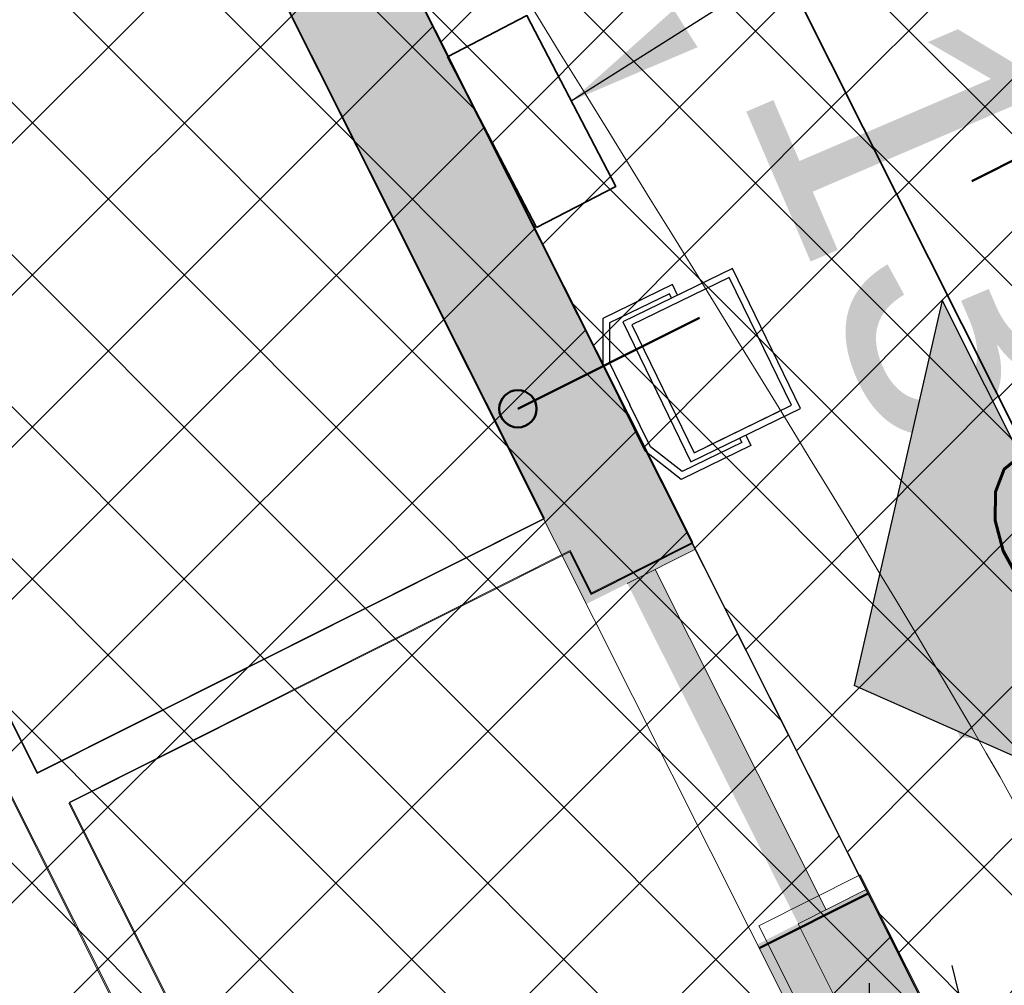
# Model space of a CAD drawing. Header units: metres. Extents: x 7472034 to 8439876, y 5890181 to 5961460.
# Tile 160 of 202: x 8439525.86 to 8439528.77, y 5890392.64 to 5890395.49. Entities that reach past the tile are written whole.
import ezdxf
from ezdxf import colors
from ezdxf.entities.mleader import LeaderData, LeaderLine
from ezdxf.math import Vec2, Vec3

# ---------------------------------------------------------------- set-up
doc = ezdxf.new("R2010")
doc.units = ezdxf.units.M
doc.header["$MEASUREMENT"] = 0
for name, pattern in [('$0$L218_500', [1, 0.5, -0.5]), ('ACAD_ISO03W100', [30, 12, -18]), ('CENTER', [2, 1.25, -0.25, 0.25, -0.25]), ('DASHED', [19.049999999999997, 12.7, -6.349999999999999])]:
    doc.linetypes.add(name, pattern=pattern)
doc.layers.get('0').update_dxf_attribs({"linetype": 'CONTINUOUS', "lineweight": 5})
doc.layers.get('Defpoints').update_dxf_attribs({"linetype": 'CONTINUOUS'})
for name, color, linetype, lineweight in [('### Krawężnik', 6, 'CONTINUOUS', 35), ('### rzędne', 172, 'CONTINUOUS', 35), ('_a_widok', 7, 'CONTINUOUS', 5), ('_IS.2P.KS.rura', 32, 'ACAD_ISO03W100', 50), ('_IS.KD.B.rura', 124, 'ACAD_ISO03W100', 50), ('a___przekrojowa___0.5', 4, 'CONTINUOUS', 50), ('drzwi', 7, 'CONTINUOUS', 20), ('dystrybutor', 252, 'CONTINUOUS', 15), ('E_Kable_ziemia2', 10, 'DASHED', 35), ('E_LAMPY', 10, 'CONTINUOUS', 25), ('E_OPIS_170', 170, 'CONTINUOUS', 30), ('KOLOR-OBIEKT', 21, 'CONTINUOUS', 13), ('ZAG-obrys 018 wymiary', 7, 'CONTINUOUS', 18), ('ZAG-OPIS_020', 7, 'CONTINUOUS', 25)]:
    doc.layers.add(name, color=color, linetype=linetype, lineweight=lineweight)
for name, color, linetype in [('100_rzut_wym_wew', 7, 'CONTINUOUS'), ('2D - Ogólne', 7, 'CONTINUOUS'), ('_IS.BLOK.KD.doziemne', 7, 'CONTINUOUS'), ('_IS.BLOK.WODA', 7, 'CONTINUOUS'), ('Kraw_parking', 7, 'DASHED'), ('ogródek', 5, 'CONTINUOUS'), ('wypelnienia wielobokow', 7, 'CONTINUOUS'), ('Ściany grube', 51, 'CONTINUOUS')]:
    doc.layers.add(name, color=color, linetype=linetype)
doc.layers.add('_IS_NO', color=11, linetype='CONTINUOUS', lineweight=20, plot=False)
doc.styles.add('ARIAL', font='arial.ttf')
doc.styles.add('DIM', font='simplex.shx', dxfattribs={"width": 0.8})
doc.styles.add('ROMANS', font='ROMANS.shx', dxfattribs={"width": 0.8})
doc.styles.add('RS', font='Romans.shx', dxfattribs={"width": 0.7})
doc.dimstyles.new('1', dxfattribs={"dimscale": 0.04, "dimtxt": 5, "dimasz": 25, "dimexe": 1, "dimexo": 0, "dimgap": 1, "dimtad": 1, "dimdec": 1, "dimrnd": 0.5, "dimdsep": 46, "dimtxsty": 'ROMANS', "dimcen": 0, "dimclrt": 2, "dimadec": 0, "dimazin": 0, "dimtfac": 1, "dimtdec": 1, "dimtofl": 0, "dimtmove": 2, "dimatfit": 3, "dimfxl": 0, "dimtolj": 1, "dimarcsym": 0})
doc.dimstyles.new('DIM-WEW_500', dxfattribs={"dimscale": 5, "dimtxt": 18, "dimasz": 10, "dimexe": 4, "dimexo": 8, "dimgap": 5, "dimtad": 1, "dimlfac": 0.01, "dimzin": 9, "dimdsep": 46, "dimtxsty": 'DIM', "dimblk": 'ARCHTICK', "dimcen": 5, "dimclrt": 112, "dimadec": 4, "dimazin": 2, "dimtfac": 4, "dimtmove": 0, "dimatfit": 3, "dimldrblk": 'ARCHTICK', "dimfxl": 0, "dimtolj": 1, "dimlwd": 13, "dimarcsym": 0})
pattern_1 = [(45, (967499.202946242, -71042.94610979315), (-0.2245064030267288, 0.2245064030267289), []), (135, (967499.202946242, -71042.94610979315), (-0.2245064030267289, -0.2245064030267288), [])]
pattern_2 = [(45, (967499.2092647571, -71042.97165620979), (-0.2245064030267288, 0.2245064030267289), []), (135, (967499.2092647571, -71042.97165620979), (-0.2245064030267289, -0.2245064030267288), [])]

# ---------------------------------------------------------------- blocks, each defined once
blk = doc.blocks.new('Symbol wejścia 13_5_2', base_point=(2588.78468453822, 2955.615666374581))
at = {"layer": 'wypelnienia wielobokow', "linetype": 'Continuous'}
blk.add_hatch(color=0, dxfattribs=at).paths.add_polyline_path([(2528.78468453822, 3005.069150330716), (2708.78468453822, 3005.069150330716), (2618.78468453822, 2930.888924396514)])
at = {"layer": '2D - Ogólne', "color": 0}
for p, q in [((2528.78468453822, 3005.069150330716), (2708.78468453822, 3005.069150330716)), ((2528.78468453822, 3005.069150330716), (2618.78468453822, 2930.888924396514)), ((2708.78468453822, 3005.069150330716), (2618.78468453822, 2930.888924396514))]:
    blk.add_line(p, q, dxfattribs=at)
blk = doc.blocks.new('A$C6A91272F')
at = {"ltscale": 0.1}
h = blk.add_hatch(color=256, dxfattribs=at)
h.dxf.hatch_style = 1
h.paths.add_polyline_path([(1305.338344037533, 1004.648025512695), (1217.835782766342, 1004.648025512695), (1217.82687163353, 968.6480244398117), (1269.331323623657, 968.6480244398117), (1269.340234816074, 127.6491804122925), (592.8781095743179, 127.6491805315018), (592.3357792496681, 80.64918053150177), (1305.338344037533, 80.64918172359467)])
h = blk.add_hatch(color=256, dxfattribs=at)
h.dxf.hatch_style = 1
h.paths.add_polyline_path([(1105.335782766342, 1004.648025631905), (817.8357828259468, 1004.648025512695), (817.8357828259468, 968.6480258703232), (1105.335782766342, 968.6480258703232)])
h = blk.add_hatch(color=256, dxfattribs=at)
h.dxf.hatch_style = 1
h.paths.add_polyline_path([(1217.835782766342, 991.3671551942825), (1105.335782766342, 991.3671551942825), (1105.335782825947, 982.1480255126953), (1217.835782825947, 982.148025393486)])
for p, q in [((1105.335782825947, 982.1480255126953), (1105.335782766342, 1004.648025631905)), ((1217.835782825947, 982.148025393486), (1217.835782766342, 1004.648025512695)), ((1217.835782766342, 991.3671551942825), (1105.335782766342, 991.3671551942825)), ((1282.83834195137, 982.1480232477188), (1217.835782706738, 982.1480232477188)), ((1269.335779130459, 968.6480243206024), (462.7524453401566, 968.6480244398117))]:
    blk.add_line(p, q, dxfattribs=at)
blk.add_lwpolyline([(1.335779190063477, 80.64918172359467), (1305.338344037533, 80.64918172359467), (1305.338344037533, 1004.648025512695), (1.335779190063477, 1004.648025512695)], close=True, dxfattribs=at)
for points in [[(605.8357827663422, 105.1491802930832), (1305.338344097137, 105.1491804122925), (1305.338344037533, 1004.648025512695), (1217.835782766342, 1004.648025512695)], [(1105.335782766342, 1004.648025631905), (817.8357828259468, 1004.648025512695)]]:
    blk.add_lwpolyline(points, dxfattribs=at)
at = {"layer": 'dystrybutor', "color": 8}
for p, q in [((1089.335779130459, 805.648025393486), (1089.335779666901, 971.1473163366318)), ((1089.335779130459, 805.648025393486), (1089.335779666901, 971.1473163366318)), ((1077.335779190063, 968.6480255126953), (1077.335779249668, 801.1816946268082)), ((1077.335779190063, 968.6480255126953), (1077.335779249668, 801.1816946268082)), ((1269.335779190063, 805.6480255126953), (1089.335779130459, 805.648025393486)), ((1269.335779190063, 805.6480255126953), (1089.335779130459, 805.648025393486)), ((1077.335779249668, 801.1816946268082), (829.3357791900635, 801.1816945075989)), ((1077.335779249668, 801.1816946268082), (829.3357791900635, 801.1816945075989)), ((923.3357797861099, 791.148025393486), (1269.335779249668, 791.1480256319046)), ((923.3357797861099, 791.148025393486), (1269.335779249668, 791.1480256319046))]:
    blk.add_line(p, q, dxfattribs=at)
at = {"layer": 'ogródek', "color": 0}
for p, q in [((1103.322969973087, 1004.648025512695), (828.3357281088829, 1004.648025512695)), ((1103.348508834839, 971.1487350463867), (1103.322969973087, 1004.648025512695)), ((1103.348508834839, 971.1487350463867), (1103.322969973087, 1004.648025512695)), ((1305.338344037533, 1004.648025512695), (1213.323161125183, 1004.648027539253)), ((1089.335779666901, 971.1473163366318), (1103.348508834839, 971.1487350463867)), ((1089.335779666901, 971.1473163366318), (1103.348508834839, 971.1487350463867)), ((828.3357280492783, 968.6480255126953), (1077.335779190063, 968.6480255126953)), ((828.3357280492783, 968.6480255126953), (1077.335779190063, 968.6480255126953))]:
    blk.add_line(p, q, dxfattribs=at)
blk.add_lwpolyline([(1305.338344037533, 1004.648025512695), (1.335779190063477, 1004.648025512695), (1.335779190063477, 80.64918172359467), (1305.338344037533, 80.64918172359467)], close=True, dxfattribs=at)
at = {"layer": '2D - Ogólne', "color": 0}
blk.add_blockref('Symbol wejścia 13_5_2', (1132.353948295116, 1053.233799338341), dxfattribs=at)
blk = doc.blocks.new('_Oblique')
at = {"color": 0, "linetype": 'ByBlock', "lineweight": -2}
blk.add_line((-0.5, -0.5), (0.5, 0.5), dxfattribs=at)
blk = doc.blocks.new('*D65')
at = {"layer": 'Defpoints', "color": 0, "linetype": 'Continuous'}
for p in [(8439538.674382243, 5890394.801911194), (8439538.71687279, 5890394.631826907), (8439528.750976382, 5890392.142141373, 2.493151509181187e-06)]:
    blk.add_point(p, dxfattribs=at)
at = {"layer": 'ZAG-obrys 018 wymiary', "color": 0, "linetype": 'Continuous', "lineweight": -2}
for p, q in [((8439538.674382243, 5890394.801911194), (8439538.577433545, 5890395.189984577)), ((8439528.708485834, 5890392.312225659), (8439528.611537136, 5890392.700299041))]:
    blk.add_line(p, q, dxfattribs=at)
at = {"layer": 'ZAG-obrys 018 wymiary', "color": 0, "linetype": 'Continuous', "lineweight": 13}
blk.add_line((8439528.708485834, 5890392.312225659), (8439538.674382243, 5890394.801911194), dxfattribs=at)
at = {"layer": 'ZAG-obrys 018 wymiary', "color": 0, "linetype": 'Continuous', "lineweight": 13, "xscale": 0.3, "yscale": 0.3, "zscale": 0.3}
for p, rotation in [((8439538.674382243, 5890394.801911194), 14.0265651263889), ((8439528.708485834, 5890392.312225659), 194.0265651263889)]:
    blk.add_blockref('_Oblique', p, dxfattribs=dict(at, rotation=rotation))
at = {"layer": 'ZAG-obrys 018 wymiary', "color": 112, "linetype": 'Continuous', "lineweight": 25, "insert": (8439535.611968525, 5890394.655297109), "char_height": 0.8, "attachment_point": 5, "rotation": 14.026565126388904, "style": 'RS'}
blk.add_mtext('\\A1;10.27', dxfattribs=at)
blk = doc.blocks.new('_ArchTick')
at = {"layer": '100_rzut_wym_wew', "color": 0, "linetype": 'Continuous', "const_width": 0.15}
blk.add_lwpolyline([(-0.5, -0.5), (0.5, 0.5)], dxfattribs=at)
blk = doc.blocks.new('woda.przylacze')
at = {"layer": 'a___przekrojowa___0.5', "color": 4, "ltscale": 5}
blk.add_circle((7472028.126656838, 5961437.290656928, 2.493151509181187e-06), 0.055, dxfattribs=at)
blk = doc.blocks.new('NASWIETLACZ')
for p, q in [((20.99229572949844, 15.23981954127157), (20.99229572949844, 38.71497020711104)), ((-23, 26.82074474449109), (-26.42208223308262, 26.82074474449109)), ((-26.42208223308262, 26.82074474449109), (-26.42208223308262, 3.968450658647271)), ((23, 26.82074474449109), (26.42208223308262, 26.82074474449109)), ((26.42208223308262, 26.82074474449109), (26.42208223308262, 3.968450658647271)), ((-24.42208223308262, 24.82074474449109), (-24.42208223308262, 5.215492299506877)), ((-23, 24.82074474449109), (-24.42208223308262, 24.82074474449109)), ((23, 24.82074474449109), (24.42208223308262, 24.82074474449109)), ((24.42208223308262, 24.82074474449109), (24.42208223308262, 5.215492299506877)), ((-26.42208223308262, 3.968450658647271), (-14.24498601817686, -2)), ((-24.42208223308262, 5.215492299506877), (-13.78120486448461, 0)), ((24.42208223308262, 5.215492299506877), (13.78120486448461, 0)), ((26.42208223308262, 3.968450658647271), (14.24498601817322, -2)), ((-13.78120486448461, 0), (0, 0)), ((13.78120486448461, 0), (0, 0)), ((-14.24498601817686, -2), (0, -2)), ((14.24498601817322, -2), (0, -2))]:
    blk.add_line(p, q)
for points in [[(-23, 8.820744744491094), (23, 8.820744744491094), (23, 44.82074474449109), (-23, 44.82074474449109)], [(-21, 10.82074474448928), (21, 10.82074474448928), (20.99999999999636, 42.82074474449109), (-21, 42.82074474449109)]]:
    blk.add_lwpolyline(points, close=True)
blk = doc.blocks.new('A$C1D2679FE')
at = {"layer": 'KOLOR-OBIEKT', "lineweight": 9, "ltscale": 200}
h = blk.add_hatch(dxfattribs=at)
h.set_pattern_fill('ANSI37', color=253, scale=0.1, angle=16)
h.set_pattern_definition([(61, (-7471780.020262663, -5961378.212846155), (-0.2776917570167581, 0.153927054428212), []), (151, (-7471780.020262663, -5961378.212846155), (-0.153927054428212, -0.2776917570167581), [])])
edge = h.paths.add_edge_path()
edge.add_line((196.975401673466, 33.54016214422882), (192.3495923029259, 34.13512154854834))
edge.add_line((192.3495923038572, 34.13512154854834), (187.7176397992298, 34.7308710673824))
edge.add_line((187.7176398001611, 34.7308710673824), (178.5077782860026, 36.15998750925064))
edge.add_line((178.5077782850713, 36.15998750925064), (176.6601969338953, 36.5026140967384))
edge.add_arc((181.3685569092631, 38.18527459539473), 5.000000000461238, 199.6657310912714, 261.1796204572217)
edge.add_line((180.6018702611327, 33.24440507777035), (187.358021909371, 32.19603671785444))
edge.add_line((187.3580219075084, 32.19603671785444), (192.0230219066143, 31.59603671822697))
edge.add_line((192.0230219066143, 31.59603671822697), (196.6880219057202, 30.9960367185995))
edge.add_line((196.6880219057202, 30.9960367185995), (201.9780219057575, 30.48103671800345))
edge.add_line((201.9780219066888, 30.48103671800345), (207.2680219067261, 29.96603671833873))
edge.add_line((207.2680219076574, 29.96603671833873), (216.468021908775, 29.35603671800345))
edge.add_line((216.4680219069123, 29.35603671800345), (221.8830219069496, 29.11103671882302))
edge.add_line((221.8830219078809, 29.11103671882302), (227.2980219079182, 28.86603671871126))
edge.add_line((227.2980219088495, 28.86603671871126), (233.718021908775, 28.60103671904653))
edge.add_line((233.7180219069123, 28.60103671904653), (240.1380219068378, 28.33603671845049))
edge.add_line((240.1380219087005, 28.33603671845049), (245.3280219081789, 28.076036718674))
edge.add_line((245.3280219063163, 28.076036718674), (246.1380219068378, 28.00603671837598))
edge.add_line((246.1380219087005, 28.00603671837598), (248.4280219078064, 27.98603671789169))
edge.add_line((248.4280219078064, 27.98603671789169), (251.4080219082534, 28.33603671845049))
edge.add_line((251.4080219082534, 28.33603671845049), (255.3380219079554, 29.13603671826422))
edge.add_line((255.3380219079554, 29.13603671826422), (258.1480219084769, 30.35603671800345))
edge.add_line((258.1480219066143, 30.35603671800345), (260.6280219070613, 32.076036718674))
edge.add_line((260.6280219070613, 32.076036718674), (262.7080219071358, 34.29603671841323))
edge.add_line((262.7080219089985, 34.29603671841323), (264.3880219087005, 36.826036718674))
edge.add_line((264.3880219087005, 36.826036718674), (265.608021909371, 39.59603671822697))
edge.add_line((265.6080219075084, 39.59603671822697), (266.4080219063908, 42.53603671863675))
edge.add_line((266.4080219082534, 42.53603671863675), (266.6380219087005, 45.60603671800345))
edge.add_line((266.6380219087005, 45.60603671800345), (266.3380219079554, 48.59603671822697))
edge.add_line((266.3380219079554, 48.59603671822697), (265.628021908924, 51.53603671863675))
edge.add_line((265.6280219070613, 51.53603671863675), (264.5280219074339, 54.28603671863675))
edge.add_line((264.5280219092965, 54.28603671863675), (263.3880219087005, 57.11603671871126))
edge.add_line((263.3880219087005, 57.11603671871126), (262.5430219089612, 59.47103671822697))
edge.add_line((262.5430219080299, 59.47103671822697), (261.6980219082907, 61.826036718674))
edge.add_line((261.6980219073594, 61.826036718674), (260.5980219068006, 65.15103671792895))
edge.add_line((260.5980219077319, 65.15103671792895), (259.4980219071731, 68.47603671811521))
edge.add_line((259.4980219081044, 68.47603671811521), (257.3916487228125, 67.77919145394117))
edge.add_line((257.3916487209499, 67.77919145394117), (258.1675714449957, 64.34697791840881))
edge.add_line((258.167571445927, 64.34697791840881), (259.2776264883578, 60.99158426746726))
edge.add_line((259.2776264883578, 60.99158426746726), (260.1334384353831, 58.60645156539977))
edge.add_line((260.1334384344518, 58.60645156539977), (260.9950570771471, 56.20513570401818))
edge.add_line((260.9950570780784, 56.20513570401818), (262.1522789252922, 53.33238322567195))
edge.add_line((262.1522789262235, 53.33238322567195), (263.1827648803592, 50.75616833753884))
edge.add_line((263.1827648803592, 50.75616833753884), (263.8083402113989, 48.16575780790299))
edge.add_line((263.8083402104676, 48.16575780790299), (264.0684198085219, 45.57363114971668))
edge.add_line((264.0684198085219, 45.57363114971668), (263.8734869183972, 42.97170083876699))
edge.add_line((263.8734869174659, 42.97170083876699), (263.1880731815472, 40.45280535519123))
edge.add_line((263.1880731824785, 40.45280535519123), (262.1337886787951, 38.05906103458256))
edge.add_line((262.1337886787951, 38.05906103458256), (260.6936748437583, 35.89031817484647))
edge.add_line((260.6936748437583, 35.89031817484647), (258.9457271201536, 34.02472012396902))
edge.add_line((258.9457271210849, 34.02472012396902), (256.8967191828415, 32.60363397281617))
edge.add_line((256.8967191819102, 32.60363397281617), (254.5645412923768, 31.59108698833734))
edge.add_line((254.5645412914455, 31.59108698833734), (251.0026761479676, 30.86602538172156))
edge.add_line((251.0026761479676, 30.86602538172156), (248.2893446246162, 30.54734550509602))
edge.add_line((248.2893446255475, 30.54734550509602), (246.2595893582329, 30.56507262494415))
edge.add_line((246.2595893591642, 30.56507262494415), (245.5023283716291, 30.63051493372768))
edge.add_line((245.5023283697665, 30.63051493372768), (240.2548571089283, 30.89339403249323))
edge.add_line((240.2548571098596, 30.89339403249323), (233.8236017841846, 31.1588586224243))
edge.add_line((233.8236017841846, 31.1588586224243), (227.4086662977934, 31.42364957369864))
edge.add_line((227.4086662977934, 31.42364957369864), (221.9987299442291, 31.66842047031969))
edge.add_line((221.9987299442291, 31.66842047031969), (217.4544723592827, 31.90290945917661))
edge.add_line((217.4544723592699, 31.90290945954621), (217.0910134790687, 31.92589690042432))
edge.add_line((217.0910134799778, 31.92589689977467), (214.8768218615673, 32.06593639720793))
edge.add_line((214.876821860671, 32.06593639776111), (207.0033997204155, 32.56390146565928))
edge.add_line((207.0033997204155, 32.56390146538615), (202.2260741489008, 33.02899081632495))
edge.add_line((202.2260741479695, 33.02899081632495), (196.975401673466, 33.54016214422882))
blk = doc.blocks.new('A$C2C426404')
at = {"layer": '_IS_NO'}
blk.add_open_spline([(83.9709191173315, 37.81401572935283, 2.493151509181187e-06), (89.24957570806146, 27.78922869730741, 1.662101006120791e-06), (91.69356783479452, 25.92546564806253, 8.310505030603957e-07), (90.12814651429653, 25.47781100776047)], degree=3, dxfattribs=at)
at = {"layer": '_IS_NO', "ltscale": 0.1}
blk.add_open_spline([(87.94972805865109, 32.60965803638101), (88.54093348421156, 31.76902920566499), (91.19964281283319, 30.37590532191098), (93.3540958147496, 26.84746823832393)], degree=3, dxfattribs=at)
at = {"layer": '### rzędne', "color": 0, "linetype": 'CENTER', "lineweight": 25, "insert": (89.97202607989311, 29.73204778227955, 2.493151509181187e-06), "char_height": 0.8, "attachment_point": 1, "rotation": 293.2161334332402, "style": 'ARIAL'}
blk.add_mtext('134,09', dxfattribs=at)
blk = doc.blocks.new('JPII.KD_aktualizacja rzędnych_20.12.2024')
at = {"layer": '_IS.KD.B.rura', "ltscale": 0.05}
blk.add_line((8438667.708356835, 5890690.151756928, 2.493151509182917e-06), (8438669.998452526, 5890691.3011993, 2.49480720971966e-06), dxfattribs=at)
blk = doc.blocks.new('A$C1E3701F3')
at = {"layer": 'Ściany grube', "linetype": 'ByBlock', "lineweight": 9, "ltscale": 5, "elevation": -3.258664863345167e-10}
for points in [[(1304.00306160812, 989.0839778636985), (1211.987878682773, 989.0839799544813), (1212.013111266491, 955.6066410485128), (1268.000496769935, 955.5613150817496)], [(1268.000496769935, 790.0839778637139), (1088.000496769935, 790.0839778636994), (1088.000497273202, 955.5832686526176), (1102.013226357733, 955.5846874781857), (1101.987687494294, 989.0839778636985), (827.0004456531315, 989.0839778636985), (827.0004456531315, 953.0839778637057), (1076.000496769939, 953.0839778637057), (1076.000496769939, 785.6176469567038), (828.0004967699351, 785.6176469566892), (828.0004967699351, 718.5839778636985), (838.0004967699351, 718.5839778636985), (838.0004967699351, 775.5839778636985), (912.0018265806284, 775.5839778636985), (912.0002183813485, 706.0839778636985), (922.000567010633, 706.0839778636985), (922.0004973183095, 775.5839778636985), (1268.000496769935, 775.5839778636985)]]:
    blk.add_lwpolyline(points, dxfattribs=at)
blk = doc.blocks.new('KS.P.I')
at = {"layer": '_IS.2P.KS.rura', "ltscale": 0.05}
blk.add_line((7472034.523358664, 5961438.550393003, 2.493151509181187e-06), (7472028.839425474, 5961435.697518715, 2.493151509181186e-06), dxfattribs=at)
at = {"layer": '_a_widok', "insert": (7472031.126797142, 5961437.892964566, 1.563745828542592e-06), "char_height": 0.6, "width": 8.844456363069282, "attachment_point": 2, "rotation": 22, "style": 'RS'}
blk.add_mtext('\\A1;{\\H1.2x;%%C160/2,5%}', dxfattribs=at)
at = {"layer": '_a_widok'}
ml = blk.add_multileader_mtext('Standard', dxfattribs=at)
ml.set_content('\\A1;{\\H1.2x;BK\\H0.78x;\\S134,09/132,81;}', color=256, style='RS')
ml.set_leader_properties()
ml.build(insert=Vec2(0, 0))
ml.multileader.update_dxf_attribs({"text_left_attachment_type": 2, "text_right_attachment_type": 2, "dogleg_length": 0.2, "arrow_head_size": 0.25})
ctx = ml.context
ctx.base_point, ctx.char_height, ctx.arrow_head_size, ctx.landing_gap_size, ctx.plane_origin = Vec3(7472024.854693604, 5961428.40469183), 0.75, 0.25, 0.25, Vec3(7472009.681751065, 5961435.732276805)
ctx.left_attachment, ctx.right_attachment, ctx.text_align_type = 2, 2, 1
notes = []
notes.append((ctx, [(1, (1, 1, 0), (7472029.034693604, 5961428.40469183), (-1, 0), 0.2, [(3, [(7472029.168729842, 5961435.843951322)], 0, [])])]))
ctx.mtext.insert, ctx.mtext.width, ctx.mtext.alignment, ctx.mtext.flow_direction = Vec3(7472026.844693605, 5961429.357406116), 8.844456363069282, 2, 5
for ctx, leaders in notes:
    for number, flags, end, landing, length, lines in leaders:
        leader = LeaderData()
        leader.index, (leader.has_last_leader_line, leader.has_dogleg_vector, leader.attachment_direction) = number, flags
        leader.last_leader_point, leader.dogleg_vector, leader.dogleg_length = Vec3(end), Vec3(landing), length
        for number, points, colour, breaks in lines:
            line = LeaderLine()
            line.index, line.vertices, line.color, line.breaks = number, Vec3.list(points), colors.encode_raw_color(colour), breaks
            leader.lines.append(line)
        ctx.leaders.append(leader)
blk = doc.blocks.new('Elektryk_v3')
at = {"layer": 'E_Kable_ziemia2', "linetype": 'Continuous', "lineweight": 35, "ltscale": 0.01}
blk.add_lwpolyline([(17.80452686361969, -59.42573617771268), (18.0384767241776, -59.30401745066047), (17.77602406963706, -58.79956950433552), (17.54207420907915, -58.92128823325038)], close=True, dxfattribs=at)
at = {"layer": 'E_LAMPY', "xscale": 0.009999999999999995, "yscale": 0.009999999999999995, "zscale": 0.009999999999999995, "rotation": 295.9668059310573}
blk.add_blockref('NASWIETLACZ', (18.08049859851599, -59.94933872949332), dxfattribs=at)
at = {"layer": 'E_OPIS_170', "color": 0, "lineweight": 20, "annotation_type": 0, "has_hookline": 1, "hookline_direction": 0, "text_width": 11.66}
blk.add_leader([(17.90725039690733, -59.05179347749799), (47.72649897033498, -40.12490082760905), (48.12649897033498, -40.12490082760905)], dimstyle='1', override={"dimasz": 10}, dxfattribs=at)

msp = doc.modelspace()

# ---------------------------------------------------------------- hatches: boundary and pattern name
at = {"layer": 'KOLOR-OBIEKT', "lineweight": 9}
h = msp.add_hatch(dxfattribs=at)
h.set_pattern_fill('ANSI37', color=73, scale=0.1)
h.set_pattern_definition(pattern_2)
edge = h.paths.add_edge_path()
edge.add_arc((8439443.60123986, 5890379.17988472), 6.652831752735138, 296.7043321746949, 335.0331150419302)
edge.add_arc((8439476.194075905, 5890367.917634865), 27.87464989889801, 155.1393615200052, 162.3446315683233, ccw=False)
edge.add_arc((8439457.399943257, 5890376.211109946), 7.345078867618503, 127.98309878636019, 152.2023641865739, ccw=False)
edge.add_arc((8439457.741930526, 5890376.488713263), 7.349948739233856, 107.1989600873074, 131.4182254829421, ccw=False)
edge.add_line((8439455.568618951, 5890383.509999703), (8439473.898437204, 5890392.710084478))
edge.add_arc((8439481.742870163, 5890376.384611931), 18.11232128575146, 99.26977735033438, 115.6644084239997, ccw=False)
edge.add_line((8439478.825278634, 5890394.260401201), (8439481.377171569, 5890394.321440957))
edge.add_arc((8439482.909595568, 5890377.390082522), 17.00056533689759, 88.22393661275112, 95.17163768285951, ccw=False)
edge.add_arc((8439482.561499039, 5890405.235869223), 10.88860248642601, 274.6092070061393, 298.9976789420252)
edge.add_arc((8443006.923870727, 5883371.657126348), 7856.29059094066, 116.59181359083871, 116.61107962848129, ccw=False)
edge.add_arc((8439465.895823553, 5890431.340313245), 42.15757971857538, 305.2087751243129, 306.7865132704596)
edge.add_arc((8439488.80074795, 5890400.283338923), 3.577668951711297, 310.8590814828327, 340.7280968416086)
edge.add_line((8439492.177934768, 5890399.102523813), (8439493.275267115, 5890403.980640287))
edge.add_line((8439493.275267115, 5890403.980640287), (8439502.266345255, 5890408.28072203))
edge.add_line((8439502.266345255, 5890408.28072203), (8439504.844191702, 5890407.694009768))
edge.add_line((8439504.844191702, 5890407.694009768), (8439506.125281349, 5890405.329609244))
edge.add_arc((8439507.019670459, 5890405.776898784), 0.9999999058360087, 206.5699188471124, 283.6833393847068)
edge.add_line((8439507.256226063, 5890404.805280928), (8439511.624560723, 5890406.970734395))
edge.add_line((8439511.624560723, 5890406.970734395), (8439511.39896348, 5890407.420225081))
edge.add_line((8439511.39896348, 5890407.420225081), (8439510.561982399, 5890407.017405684))
edge.add_line((8439510.561982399, 5890407.017405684), (8439509.330427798, 5890409.481424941))
edge.add_line((8439509.330427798, 5890409.481424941), (8439512.635426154, 5890411.138401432))
edge.add_line((8439512.635426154, 5890411.138401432), (8439512.638568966, 5890411.136467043))
edge.add_line((8439512.638568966, 5890411.136467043), (8439515.998443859, 5890412.829496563))
edge.add_line((8439515.998443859, 5890412.829496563), (8439517.239018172, 5890410.325621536))
edge.add_line((8439517.239018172, 5890410.325621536), (8439513.919446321, 5890408.633274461))
edge.add_line((8439513.919446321, 5890408.633274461), (8439514.091312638, 5890408.235941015))
edge.add_line((8439514.091312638, 5890408.235941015), (8439518.839102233, 5890410.604261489))
edge.add_line((8439518.839102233, 5890410.604261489), (8439518.585943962, 5890412.843737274))
edge.add_line((8439518.585943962, 5890412.843737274), (8439518.274555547, 5890413.628049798))
edge.add_line((8439518.274555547, 5890413.628049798), (8439517.839658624, 5890414.494365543))
edge.add_line((8439517.839658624, 5890414.494365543), (8439524.310164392, 5890417.742607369))
edge.add_line((8439524.310164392, 5890417.742607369), (8439525.122207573, 5890416.124990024))
edge.add_line((8439525.122207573, 5890416.124990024), (8439526.840645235, 5890414.670893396))
edge.add_line((8439526.840645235, 5890414.670893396), (8439527.244697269, 5890414.489695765))
edge.add_arc((8439552.769967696, 5890317.570311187), 100.2242811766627, 102.79246926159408, 104.75471345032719, ccw=False)
edge.add_arc((8439529.321881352, 5890420.105147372), 4.960037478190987, 284.6730648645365, 320.3902958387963)
edge.add_arc((8435016.013859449, 5889290.11735932), 4655.555010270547, 14.00691021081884, 14.04831962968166)
edge.add_line((8439532.327549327, 5890420.207226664), (8439525.877549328, 5890423.127226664))
edge.add_line((8439525.877549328, 5890423.127226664), (8439431.028022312, 5890376.803268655))
edge.add_line((8439431.028022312, 5890376.803268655), (8439435.479127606, 5890375.417226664))
edge.add_line((8439435.479127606, 5890375.417226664), (8439446.590932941, 5890373.236661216))
edge = h.paths.add_edge_path()
edge.add_arc((8439530.228804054, 5890405.916425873), 3.001836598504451, 99.44813666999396, 208.2631515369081)
edge.add_line((8439527.5848402, 5890404.494990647), (8439533.209264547, 5890393.206690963))
edge.add_line((8439533.209264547, 5890393.206690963), (8439519.17443581, 5890386.185049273))
edge.add_line((8439519.17443581, 5890386.185049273), (8439523.57812012, 5890377.411604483))
edge.add_line((8439523.57812012, 5890377.411604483), (8439517.455507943, 5890374.324033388))
edge.add_line((8439517.455507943, 5890374.324033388), (8439517.445860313, 5890374.319191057))
edge.add_line((8439517.445860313, 5890374.319191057), (8439517.33905848, 5890374.265585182))
edge.add_line((8439517.33905848, 5890374.265585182), (8439516.815779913, 5890375.308140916))
edge.add_line((8439516.815779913, 5890375.308140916), (8439511.370501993, 5890372.574998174))
edge.add_line((8439511.370501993, 5890372.574998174), (8439511.888417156, 5890371.529804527))
edge.add_line((8439511.888417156, 5890371.529804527), (8439506.425671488, 5890368.787948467))
edge.add_line((8439506.425671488, 5890368.787948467), (8439505.890341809, 5890369.841556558))
edge.add_line((8439505.890341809, 5890369.841556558), (8439505.8884594, 5890369.869391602))
edge.add_line((8439505.8884594, 5890369.869391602), (8439500.283276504, 5890366.97762632))
edge.add_line((8439500.283276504, 5890366.97762632), (8439519.478066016, 5890366.160130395))
edge.add_line((8439519.478066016, 5890366.160130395), (8439542.767549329, 5890378.417226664))
edge.add_line((8439542.767549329, 5890378.417226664), (8439538.675788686, 5890394.802262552))
edge.add_line((8439538.675788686, 5890394.802262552), (8439537.066416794, 5890401.238139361))
edge.add_line((8439537.066416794, 5890401.238139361), (8439535.557306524, 5890407.69906358))
edge.add_arc((8439531.145391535, 5890400.872499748), 8.128158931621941, 57.12596579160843, 99.98506404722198)
edge = h.paths.add_edge_path()
edge.add_line((8439470.194509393, 5890384.137651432), (8439461.355169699, 5890379.697090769))
edge.add_line((8439461.355169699, 5890379.697090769), (8439460.080861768, 5890379.068371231))
edge.add_line((8439460.080861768, 5890379.068371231), (8439457.869254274, 5890377.642639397))
edge.add_arc((8439460.609507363, 5890373.444653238), 5.013190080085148, 123.1346622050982, 204.022759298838)
edge.add_line((8439456.030540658, 5890371.403786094), (8439459.447549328, 5890370.707226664))
edge.add_line((8439459.447549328, 5890370.707226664), (8439480.497107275, 5890367.736747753))
edge.add_line((8439480.497107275, 5890367.736747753), (8439497.963342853, 5890367.082590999))
edge.add_line((8439497.963342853, 5890367.082590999), (8439496.62020549, 5890369.722641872))
edge.add_line((8439496.62020549, 5890369.722641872), (8439494.91788047, 5890373.087302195))
edge.add_arc((8439489.468037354, 5890366.363615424), 8.654984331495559, 50.97371617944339, 58.22889977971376)
edge.add_line((8439494.025120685, 5890373.721722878), (8439490.036071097, 5890376.575637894))
edge.add_line((8439490.036071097, 5890376.575637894), (8439489.954459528, 5890375.592465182))
edge.add_line((8439489.954459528, 5890375.592465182), (8439490.917133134, 5890375.538648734))
edge.add_line((8439490.917133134, 5890375.538648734), (8439490.678913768, 5890371.956837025))
edge.add_line((8439490.678913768, 5890371.956837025), (8439482.55041443, 5890372.440399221))
edge.add_line((8439482.55041443, 5890372.440399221), (8439482.851718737, 5890376.020734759))
edge.add_line((8439482.851718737, 5890376.020734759), (8439487.354100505, 5890375.749064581))
edge.add_line((8439487.354100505, 5890375.749064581), (8439487.521080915, 5890378.34061919))
edge.add_line((8439487.521080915, 5890378.34061919), (8439481.803471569, 5890382.401025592))
edge.add_arc((8439487.942466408, 5890392.088814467), 11.46911116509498, 231.6002274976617, 237.6382272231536, ccw=False)
edge.add_line((8439480.818489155, 5890383.100518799), (8439480.351152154, 5890383.41057529))
edge.add_line((8439480.351152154, 5890383.41057529), (8439479.210044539, 5890382.939428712))
edge.add_line((8439479.210044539, 5890382.939428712), (8439480.412913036, 5890383.399613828))
edge.add_arc((8439474.682487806, 5890375.167564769), 10.03017472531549, 55.15777404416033, 116.5800473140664)
h.paths.add_polyline_path([(8439461.898919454, 5890370.792156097), (8439462.257176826, 5890373.552492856)], flags=16)
h = msp.add_hatch(dxfattribs=at)
h.set_pattern_fill('ANSI37', color=253, scale=0.1)
h.set_pattern_definition(pattern_2)
edge = h.paths.add_edge_path()
edge.add_arc((8439529.163071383, 5890420.279666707), 5.193757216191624, 276.50229096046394, 320.0240354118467, ccw=False)
edge.add_line((8439529.751227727, 5890415.119319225), (8439525.812744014, 5890414.153171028))
edge.add_line((8439525.812744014, 5890414.153171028), (8439519.208160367, 5890410.804184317))
edge.add_line((8439519.208160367, 5890410.804184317), (8439517.988028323, 5890410.126512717))
edge.add_line((8439517.988028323, 5890410.126512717), (8439514.091312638, 5890408.235941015))
edge.add_line((8439514.091312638, 5890408.235941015), (8439511.613697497, 5890406.992378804))
edge.add_line((8439511.613697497, 5890406.992378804), (8439509.258949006, 5890405.810485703))
edge.add_line((8439509.258949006, 5890405.810485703), (8439507.371756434, 5890404.83508177))
edge.add_arc((8439506.940777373, 5890405.737469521), 1.000023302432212, 206.5712342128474, 295.5290722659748, ccw=False)
edge.add_line((8439506.046377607, 5890405.290148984), (8439504.844186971, 5890407.693988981))
edge.add_line((8439504.844186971, 5890407.693988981), (8439502.261629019, 5890408.281795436))
edge.add_line((8439502.261629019, 5890408.281795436), (8439499.350132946, 5890407.011538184))
edge.add_line((8439499.350132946, 5890407.011538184), (8439493.30510976, 5890403.995621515))
edge.add_line((8439493.30510976, 5890403.995621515), (8439492.177918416, 5890399.102451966))
edge.add_arc((8439488.801253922, 5890400.282879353), 3.577047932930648, 293.05521913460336, 340.73119789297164, ccw=False)
edge.add_line((8439490.202090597, 5890396.991537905), (8439487.801423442, 5890395.78932472))
edge.add_arc((8439482.51122255, 5890404.317896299), 10.03607286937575, 278.1216072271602, 301.8109775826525, ccw=False)
edge.add_line((8439483.9290645, 5890394.382480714), (8439478.825278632, 5890394.260401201))
edge.add_arc((8439481.742870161, 5890376.384611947), 18.11232126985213, 99.26977735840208, 115.6644084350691)
edge.add_line((8439473.898437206, 5890392.710084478), (8439455.537130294, 5890383.494194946))
edge.add_arc((8439458.368862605, 5890375.380272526), 8.593860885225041, 109.2388197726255, 150.5606865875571)
edge.add_line((8439450.884668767, 5890379.604167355), (8439456.921008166, 5890377.849276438))
edge.add_line((8439456.921008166, 5890377.849276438), (8439458.055979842, 5890377.519316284))
edge.add_arc((8439462.056345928, 5890374.376166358), 5.087466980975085, 112.4172144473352, 141.842727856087, ccw=False)
edge.add_line((8439460.116249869, 5890379.079181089), (8439470.201913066, 5890384.141371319))
edge.add_arc((8439474.670732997, 5890375.058466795), 10.12272227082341, 52.60385305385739, 116.19734301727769, ccw=False)
edge.add_line((8439480.818489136, 5890383.100518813), (8439494.035062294, 5890373.735722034))
edge.add_arc((8439499.404929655, 5890380.165137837), 8.376924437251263, 230.1312663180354, 239.1071883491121)
edge.add_arc((8439492.046879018, 5890368.073539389), 5.778072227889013, 28.405105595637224, 58.05675779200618, ccw=False)
edge.add_line((8439497.129307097, 5890370.822183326), (8439498.920012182, 5890367.249241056))
edge.add_line((8439498.920012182, 5890367.249241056), (8439502.137476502, 5890368.864147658))
edge.add_line((8439502.137476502, 5890368.864147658), (8439500.881438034, 5890371.366619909))
edge.add_arc((8439501.41146424, 5890371.651481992), 0.6017260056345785, 32.69127385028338, 208.2557647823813, ccw=False)
edge.add_line((8439501.917872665, 5890371.97648152), (8439503.213570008, 5890369.395299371))
edge.add_line((8439503.213570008, 5890369.395299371), (8439521.788261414, 5890378.745992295))
edge.add_line((8439521.788261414, 5890378.745992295), (8439512.863585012, 5890396.520876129))
edge.add_arc((8439515.497668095, 5890397.863594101), 2.956566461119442, 115.92003145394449, 207.0101116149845, ccw=False)
edge.add_line((8439514.20530482, 5890400.522744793), (8439524.043376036, 5890405.489377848))
edge.add_line((8439524.043376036, 5890405.489377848), (8439526.586557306, 5890407.103247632))
edge.add_line((8439526.586557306, 5890407.103247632), (8439529.129738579, 5890408.717117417))
edge.add_arc((8439531.212438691, 5890401.016589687), 7.97720296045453, 58.08019787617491, 105.13424418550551, ccw=False)
edge.add_line((8439535.43023892, 5890407.787551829), (8439533.14312037, 5890416.942853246))
edge = h.paths.add_edge_path(flags=16)
edge.add_line((8439502.061371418, 5890393.458260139), (8439496.04637926, 5890390.43770596))
edge.add_arc((8439496.464019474, 5890389.751908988), 0.8029575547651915, 121.3407965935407, 301.694103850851)
edge.add_line((8439496.8858806, 5890389.068700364), (8439502.900872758, 5890392.089254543))
edge.add_arc((8439502.27990767, 5890392.650368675), 0.83692694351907, 317.898520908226, 465.1363795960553)
edge = h.paths.add_edge_path(flags=16)
edge.add_line((8439505.00109902, 5890384.089630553), (8439500.444638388, 5890381.798632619))
edge.add_arc((8439500.084983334, 5890382.51322949), 0.8000002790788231, 116.620304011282, 296.7160130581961, ccw=False)
edge.add_line((8439499.72652247, 5890383.228426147), (8439504.283989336, 5890385.517420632))
edge.add_arc((8439504.642916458, 5890384.80371257), 0.7988791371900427, -63.361719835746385, 116.69803695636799, ccw=False)
h = msp.add_hatch(dxfattribs=at)
h.set_pattern_fill('ANSI37', color=253, scale=0.1)
h.set_pattern_definition(pattern_1)
edge = h.paths.add_edge_path()
edge.add_line((8439529.129738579, 5890408.717117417), (8439524.043376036, 5890405.489377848))
edge.add_line((8439524.043376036, 5890405.489377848), (8439523.341366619, 5890405.152276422))
edge.add_line((8439523.341366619, 5890405.152276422), (8439530.095304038, 5890391.696047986))
edge.add_line((8439530.095304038, 5890391.696047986), (8439533.202946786, 5890393.232237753))
edge.add_line((8439533.202946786, 5890393.232237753), (8439527.402909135, 5890404.863425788))
edge.add_arc((8439530.258011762, 5890405.897801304), 3.036699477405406, 111.8109874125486, 199.9149521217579, ccw=False)
at = {"layer": 'KOLOR-OBIEKT', "lineweight": 9, "ltscale": 200}
h = msp.add_hatch(dxfattribs=at)
h.set_pattern_fill('ANSI37', color=231, scale=0.1)
h.set_pattern_definition(pattern_1)
edge = h.paths.add_edge_path()
edge.add_line((8439512.863585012, 5890396.520876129), (8439521.788261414, 5890378.745992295))
edge.add_line((8439521.788261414, 5890378.745992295), (8439503.213570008, 5890369.395299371))
edge.add_line((8439503.213570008, 5890369.395299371), (8439501.917872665, 5890371.97648152))
edge.add_arc((8439501.411425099, 5890371.65154851), 0.6017230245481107, 32.6839302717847, 208.2631083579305)
edge.add_line((8439500.881438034, 5890371.366619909), (8439502.137476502, 5890368.864147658))
edge.add_line((8439502.137476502, 5890368.864147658), (8439498.920012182, 5890367.249241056))
edge.add_line((8439498.920012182, 5890367.249241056), (8439497.129307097, 5890370.822183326))
edge.add_line((8439497.129307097, 5890370.822183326), (8439495.555644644, 5890372.655868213))
edge.add_line((8439495.555644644, 5890372.655868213), (8439494.901445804, 5890373.120452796))
edge.add_line((8439494.901445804, 5890373.120452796), (8439497.963342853, 5890367.082590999))
edge.add_line((8439497.963342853, 5890367.082590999), (8439500.283276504, 5890366.97762632))
edge.add_line((8439500.283276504, 5890366.97762632), (8439505.893878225, 5890369.872187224))
edge.add_line((8439505.893878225, 5890369.872187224), (8439506.425671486, 5890368.787948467))
edge.add_line((8439506.425671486, 5890368.787948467), (8439511.888417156, 5890371.529804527))
edge.add_line((8439511.888417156, 5890371.529804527), (8439511.370501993, 5890372.574998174))
edge.add_line((8439511.370501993, 5890372.574998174), (8439516.815852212, 5890375.308177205))
edge.add_line((8439516.815852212, 5890375.308177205), (8439517.338986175, 5890374.26554889))
edge.add_line((8439517.338986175, 5890374.26554889), (8439523.580028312, 5890377.407811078))
edge.add_line((8439523.580028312, 5890377.407811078), (8439519.172527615, 5890386.188842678))
edge.add_line((8439519.172527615, 5890386.188842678), (8439530.098737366, 5890391.695090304))
edge.add_line((8439530.098737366, 5890391.695090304), (8439523.347480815, 5890405.140094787))
edge.add_line((8439523.347480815, 5890405.140094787), (8439514.198986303, 5890400.548291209))
edge.add_arc((8439515.544616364, 5890397.867007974), 3.00000000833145, 116.6502652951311, 206.6609883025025)
h.paths.add_polyline_path([(8439514.64326723, 5890399.651613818), (8439522.901414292, 5890403.796535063), (8439528.750976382, 5890392.142141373), (8439520.49282829, 5890387.997219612)], flags=16)
at = {"layer": 'KOLOR-OBIEKT', "linetype": 'Continuous', "lineweight": 9}
h = msp.add_hatch(dxfattribs=at)
h.set_pattern_fill('ANSI37', color=31, scale=0.1)
h.set_pattern_definition([(45, (968625.435312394, -70631.92017188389), (-0.2245064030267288, 0.2245064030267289), []), (135, (968625.435312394, -70631.92017188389), (-0.2245064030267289, -0.2245064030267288), [])])
h.paths.add_polyline_path([(8439522.901307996, 5890403.796570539), (8439514.64619356, 5890399.653839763), (8439520.492787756, 5890387.997213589), (8439528.751016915, 5890392.142147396)])

# ---------------------------------------------------------------- linework, layer by layer
at = {"layer": '_a_widok', "lineweight": 35}
msp.add_line((8439523.347480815, 5890405.140094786), (8439530.095304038, 5890391.696047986), dxfattribs=at)
at = {"layer": 'Kraw_parking', "elevation": 2.493151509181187e-06}
for points in [[(8439528.750976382, 5890392.142141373), (8439520.49282829, 5890387.997219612), (8439514.64326723, 5890399.651613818), (8439522.901414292, 5890403.796535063)], [(8439528.750976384, 5890392.142141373), (8439520.49282829, 5890387.997219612), (8439514.643267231, 5890399.651613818), (8439522.901414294, 5890403.796535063)]]:
    msp.add_lwpolyline(points, close=True, dxfattribs=at)

# ---------------------------------------------------------------- block references
at = {"layer": '### Krawężnik', "color": 1, "linetype": 'Continuous', "lineweight": 60, "ltscale": 0.2}
msp.add_blockref('A$C1D2679FE', (8439279.223208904, 5890335.266736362), dxfattribs=at)
at = {"layer": '_a_widok', "lineweight": 30}
msp.add_blockref('KS.P.I', (967499.202946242, -71042.94610979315), dxfattribs=at)
at = {"layer": '_a_widok', "color": 0, "linetype": 'Continuous', "lineweight": 60, "ltscale": 0.2}
msp.add_blockref('A$C2C426404', (8439438.733810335, 5890365.88383195), dxfattribs=at)
msp.add_blockref('A$C2C426404', (8439438.733810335, 5890365.88383195), dxfattribs=at)
at = {"layer": '_IS.BLOK.KD.doziemne', "linetype": '$0$L218_500'}
msp.add_blockref('JPII.KD_aktualizacja rzędnych_20.12.2024', (859.6212462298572, -295.8072097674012), dxfattribs=at)
at = {"layer": '_IS.BLOK.WODA'}
msp.add_blockref('woda.przylacze', (967499.202946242, -71042.94610979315), dxfattribs=at)
at = {"layer": 'Defpoints', "color": 1, "linetype": 'Continuous', "lineweight": 60, "ltscale": 0.2, "xscale": 0.01, "yscale": 0.01, "zscale": 0.01, "rotation": 296.6679287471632}
msp.add_blockref('A$C1E3701F3', (8439514.06164841, 5890399.359503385), dxfattribs=at)
at = {"layer": 'drzwi', "color": 250, "ltscale": 0.1, "xscale": 0.009999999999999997, "yscale": 0.009999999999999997, "zscale": 0.009999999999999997, "rotation": 296.6529459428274}
msp.add_blockref('A$C6A91272F', (8439513.916480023, 5890399.301771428, 2.493151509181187e-06), dxfattribs=at)
at = {"layer": 'ZAG-OPIS_020', "lineweight": 25}
msp.add_blockref('Elektryk_v3', (8439509.580092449, 5890454.305613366), dxfattribs=at)

# ---------------------------------------------------------------- dimensions: what is measured, and where the dimension line sits
at = {"layer": 'ZAG-obrys 018 wymiary', "linetype": 'Continuous', "lineweight": 25}
dim = msp.add_linear_dim(base=(8439538.674382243, 5890394.801911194), p1=(8439528.750976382, 5890392.142141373, 2.493151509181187e-06), p2=(8439538.716872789, 5890394.631826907), angle=14.026565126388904, dimstyle='DIM-WEW_500', override={"dimscale": 0.1, "dimtxt": 8, "dimasz": 3, "dimgap": 2, "dimlfac": 1, "dimtxsty": 'RS', "dimblk1": 'Oblique', "dimblk2": 'Oblique', "dimsah": 1, "dimfxl": 50, "dimfxlon": 1}, dxfattribs=at)
dim.commit()
dim.dimension.update_dxf_attribs({"geometry": '*D65', "text_midpoint": (8439535.757391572, 5890394.073187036), "dimtype": 161})

doc.saveas('drawing.dxf')
